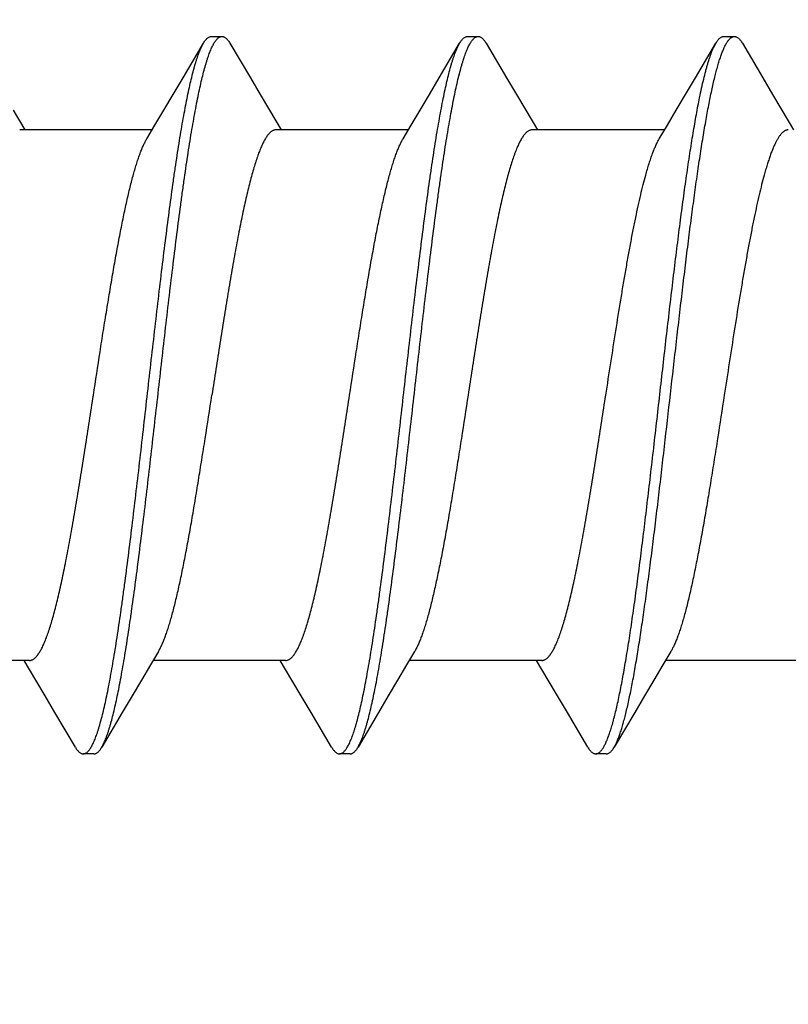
# Model space of a CAD drawing. Header units: feet. Extents: x -114 to 1432, y 355 to 669.
# Tile 47 of 197: x 125.386 to 125.793, y 485.836 to 486.357. Entities that reach past the tile are written whole.
import ezdxf

# ---------------------------------------------------------------- set-up
doc = ezdxf.new("R2010")
doc.units = ezdxf.units.FT
doc.header["$MEASUREMENT"] = 0
doc.layers.add('-HARDWARE', color=7, linetype='Continuous')
doc.layers.add('G-ANNO-DIM', color=2, linetype='Continuous')
doc.styles.add('Arial', font='arial.ttf')
doc.dimstyles.new('MS-16A', dxfattribs={"dimscale": 13, "dimtxt": 0.18, "dimasz": 0.18, "dimexe": 0.125, "dimexo": 0.0625, "dimgap": 0.03125, "dimtad": 1, "dimdec": 3, "dimzin": 3, "dimdsep": 46, "dimlunit": 4, "dimtxsty": 'Arial', "dimcen": 0.03125, "dimclrd": 2, "dimclre": 2, "dimclrt": 7, "dimadec": 1, "dimazin": 0, "dimtfac": 1, "dimtdec": 3, "dimtofl": 0, "dimtmove": 0, "dimatfit": 3, "dimfxl": 1, "dimtolj": 1, "dimtzin": 0, "dimarcsym": 0})

# ---------------------------------------------------------------- blocks, each defined once
blk = doc.blocks.new('*D655')
at = {"layer": 'Defpoints', "color": 0, "transparency": 16777216}
for p in [(126.3503, 494.15839), (116.84727, 446.15839), (126.3503, 446.15839)]:
    blk.add_point(p, dxfattribs=at)
at = {"layer": 'G-ANNO-DIM', "color": 2, "lineweight": -2, "transparency": 16777216}
for p, q in [((125.5378, 494.15839), (115.22227, 494.15839)), ((116.84727, 491.81839), (116.84727, 448.49839)), ((125.5378, 446.15839), (115.22227, 446.15839))]:
    blk.add_line(p, q, dxfattribs=at)
at = {"layer": 'G-ANNO-DIM', "color": 2, "transparency": 16777216}
for points in [[(116.45727, 491.81839), (117.23727, 491.81839), (116.84727, 494.15839)], [(116.45727, 448.49839), (117.23727, 448.49839), (116.84727, 446.15839)]]:
    blk.add_solid(points, dxfattribs=at)
at = {"layer": 'G-ANNO-DIM', "color": 7, "transparency": 16777216, "insert": (115.24628, 470.15839), "char_height": 2.34, "attachment_point": 5, "rotation": 90, "style": 'Arial'}
blk.add_mtext('\\A1;4\'-0"', dxfattribs=at)
blk = doc.blocks.new('2.5IN_LAGSCREW')
at = {"layer": '-HARDWARE', "color": 7}
for p, q in [((1219.12441, 512.07626), (1219.1188, 512.07626)), ((1219.13942, 512.05435), (1219.12861, 512.07268)), ((1219.26, 512.07626), (1219.25439, 512.07626)), ((1219.27501, 512.05435), (1219.2642, 512.07268)), ((1219.39559, 512.07626), (1219.38998, 512.07626)), ((1219.4106, 512.05435), (1219.39979, 512.07268)), ((1219.09363, 512.03719), (1219.08747, 512.02684)), ((1219.22922, 512.03719), (1219.22306, 512.02684)), ((1219.36481, 512.03719), (1219.35865, 512.02684)), ((1219.5004, 512.03719), (1219.49424, 512.02684)), ((1219.15574, 512.02684), (1219.22585, 512.02684)), ((1219.29133, 512.02684), (1219.36144, 512.02684)), ((1219.42692, 512.02684), (1219.49703, 512.02684)), ((1219.08515, 511.74617), (1219.15526, 511.74617)), ((1219.21735, 511.73578), (1219.22354, 511.74617)), ((1219.22074, 511.74617), (1219.29085, 511.74617)), ((1219.35294, 511.73578), (1219.35913, 511.74617)), ((1219.35633, 511.74617), (1219.42644, 511.74617)), ((1219.48853, 511.73578), (1219.49472, 511.74617)), ((1219.49192, 511.74617), (1219.56203, 511.74617)), ((1219.17157, 511.71869), (1219.1824, 511.70032)), ((1219.30715, 511.71869), (1219.31799, 511.70032)), ((1219.44274, 511.71869), (1219.45357, 511.70032)), ((1219.18659, 511.69674), (1219.19221, 511.69674)), ((1219.32218, 511.69674), (1219.3278, 511.69674)), ((1219.45777, 511.69674), (1219.46339, 511.69674))]:
    blk.add_line(p, q, dxfattribs=at)
for points in [[(1219.1146, 512.07268), (1219.10377, 512.05431), (1219.09859, 512.04555), (1219.09363, 512.03719)], [(1219.25019, 512.07268), (1219.23936, 512.05431), (1219.23418, 512.04555), (1219.22922, 512.03719)], [(1219.38578, 512.07268), (1219.37495, 512.05431), (1219.36977, 512.04555), (1219.36481, 512.03719)], [(1219.15856, 512.02211), (1219.15429, 512.02927), (1219.14956, 512.03723), (1219.1446, 512.04558), (1219.13942, 512.05435)], [(1219.29415, 512.02211), (1219.28988, 512.02927), (1219.28515, 512.03723), (1219.28019, 512.04558), (1219.27501, 512.05435)], [(1219.42974, 512.02211), (1219.42547, 512.02927), (1219.42074, 512.03723), (1219.41578, 512.04558), (1219.4106, 512.05435)], [(1219.15244, 511.75089), (1219.1567, 511.74376), (1219.16142, 511.73581), (1219.16638, 511.72745), (1219.17157, 511.71869)], [(1219.28803, 511.75089), (1219.29228, 511.74376), (1219.29701, 511.73581), (1219.30197, 511.72745), (1219.30715, 511.71869)], [(1219.42362, 511.75089), (1219.42787, 511.74376), (1219.4326, 511.73581), (1219.43756, 511.72745), (1219.44274, 511.71869)], [(1219.1964, 511.70032), (1219.20721, 511.71866), (1219.2124, 511.72742), (1219.21735, 511.73578)], [(1219.33199, 511.70032), (1219.3428, 511.71866), (1219.34799, 511.72742), (1219.35294, 511.73578)], [(1219.46758, 511.70032), (1219.47839, 511.71866), (1219.48358, 511.72742), (1219.48853, 511.73578)]]:
    blk.add_lwpolyline(points, dxfattribs=at)
for points, knots in [([(1219.1188, 512.07626), (1219.11871, 512.07626), (1219.11853, 512.07625), (1219.11827, 512.07621), (1219.11801, 512.07614), (1219.11765, 512.076), (1219.1172, 512.07576), (1219.11667, 512.07536), (1219.11615, 512.07485), (1219.11562, 512.07423), (1219.1151, 512.0735), (1219.11477, 512.07297), (1219.1146, 512.07268)], [0, 0, 0, 0, 0.045699, 0.091915, 0.13915, 0.18787, 0.29134, 0.405275, 0.531793, 0.672419, 0.828232, 1, 1, 1, 1]), ([(1219.13159, 512.04386), (1219.13133, 512.04514), (1219.13082, 512.04762), (1219.13002, 512.05121), (1219.12922, 512.05459), (1219.12842, 512.05773), (1219.12763, 512.06064), (1219.12683, 512.06331), (1219.12603, 512.06573), (1219.12535, 512.06759), (1219.12481, 512.06896), (1219.12441, 512.06989), (1219.12401, 512.07076), (1219.12361, 512.07157), (1219.12321, 512.07232), (1219.12281, 512.073), (1219.12241, 512.07362), (1219.12201, 512.07417), (1219.12161, 512.07466), (1219.12121, 512.07508), (1219.12081, 512.07544), (1219.12041, 512.07574), (1219.12001, 512.07597), (1219.11961, 512.07614), (1219.1192, 512.07624), (1219.11893, 512.07626), (1219.1188, 512.07626)], [0, 0, 0, 0, 0.108674, 0.211335, 0.307849, 0.398119, 0.48206, 0.559598, 0.630685, 0.695297, 0.725179, 0.753449, 0.780117, 0.805195, 0.828701, 0.850658, 0.871099, 0.890064, 0.907609, 0.923803, 0.93874, 0.952539, 0.965352, 0.977371, 0.988831, 1, 1, 1, 1]), ([(1219.12861, 512.07268), (1219.12844, 512.07297), (1219.12811, 512.0735), (1219.12759, 512.07423), (1219.12706, 512.07485), (1219.12654, 512.07536), (1219.12601, 512.07576), (1219.12556, 512.076), (1219.1252, 512.07614), (1219.12494, 512.07621), (1219.12468, 512.07625), (1219.1245, 512.07626), (1219.12441, 512.07626)], [0, 0, 0, 0, 0.171767, 0.327582, 0.468206, 0.594725, 0.708661, 0.812129, 0.86085, 0.908085, 0.954301, 1, 1, 1, 1]), ([(1219.13721, 512.04386), (1219.13686, 512.04556), (1219.13617, 512.04882), (1219.1351, 512.0535), (1219.13419, 512.05714), (1219.13346, 512.05984), (1219.13292, 512.06171), (1219.13239, 512.06347), (1219.13185, 512.06512), (1219.13131, 512.06665), (1219.13078, 512.06808), (1219.13024, 512.0694), (1219.1297, 512.0706), (1219.12917, 512.07168), (1219.1288, 512.07236), (1219.12861, 512.07268)], [0, 0, 0, 0, 0.172244, 0.331451, 0.477293, 0.545123, 0.609521, 0.670465, 0.727939, 0.781933, 0.832445, 0.879483, 0.923063, 0.963218, 1, 1, 1, 1]), ([(1219.25439, 512.07626), (1219.2543, 512.07626), (1219.25412, 512.07625), (1219.25386, 512.07621), (1219.2536, 512.07614), (1219.25324, 512.076), (1219.25279, 512.07576), (1219.25226, 512.07536), (1219.25174, 512.07485), (1219.25121, 512.07423), (1219.25069, 512.0735), (1219.25036, 512.07297), (1219.25019, 512.07268)], [0, 0, 0, 0, 0.045699, 0.091915, 0.13915, 0.187871, 0.29134, 0.405275, 0.531794, 0.672418, 0.828232, 1, 1, 1, 1]), ([(1219.31799, 511.70032), (1219.31781, 511.70062), (1219.31747, 511.70124), (1219.31697, 511.70223), (1219.31648, 511.70332), (1219.31598, 511.70451), (1219.31549, 511.70579), (1219.31499, 511.70717), (1219.31449, 511.70865), (1219.314, 511.71021), (1219.3135, 511.71188), (1219.31282, 511.71427), (1219.31198, 511.7175), (1219.31099, 511.72164), (1219.31, 511.72612), (1219.30901, 511.73095), (1219.30802, 511.73611), (1219.30703, 511.74159), (1219.30604, 511.74737), (1219.30504, 511.75345), (1219.30405, 511.75981), (1219.30306, 511.76644), (1219.30172, 511.77578), (1219.30004, 511.788), (1219.29807, 511.80328), (1219.29609, 511.81927), (1219.29411, 511.83582), (1219.29213, 511.8528), (1219.28949, 511.87588), (1219.28686, 511.89906), (1219.28422, 511.92212), (1219.28224, 511.93906), (1219.28026, 511.95555), (1219.27828, 511.97147), (1219.27661, 511.98429), (1219.27527, 511.99416), (1219.27428, 512.00124), (1219.27329, 512.00806), (1219.27229, 512.01463), (1219.2713, 512.02093), (1219.27031, 512.02695), (1219.26932, 512.03266), (1219.26833, 512.03807), (1219.26734, 512.04316), (1219.26635, 512.04791), (1219.26536, 512.05232), (1219.26437, 512.05638), (1219.26352, 512.05954), (1219.26285, 512.06188), (1219.26235, 512.0635), (1219.26185, 512.06503), (1219.26136, 512.06646), (1219.26086, 512.0678), (1219.26037, 512.06904), (1219.25987, 512.07018), (1219.25938, 512.07123), (1219.25888, 512.07218), (1219.25838, 512.07303), (1219.25789, 512.07378), (1219.25739, 512.07444), (1219.2569, 512.07499), (1219.2564, 512.07545), (1219.2559, 512.07581), (1219.2554, 512.07607), (1219.25489, 512.07622), (1219.25455, 512.07626), (1219.25439, 512.07626)], [0, 0, 0, 0, 0.002665, 0.005556, 0.008677, 0.012029, 0.015615, 0.019435, 0.023489, 0.027776, 0.032297, 0.037049, 0.047241, 0.05834, 0.070327, 0.083182, 0.09688, 0.111395, 0.126699, 0.142762, 0.159551, 0.177033, 0.195172, 0.233269, 0.273528, 0.315616, 0.359183, 0.403864, 0.449287, 0.540835, 0.586194, 0.630769, 0.674188, 0.716089, 0.756123, 0.775336, 0.793959, 0.811954, 0.829284, 0.845914, 0.86181, 0.87694, 0.891275, 0.904787, 0.917449, 0.92924, 0.940138, 0.950126, 0.954774, 0.959191, 0.963374, 0.967323, 0.971039, 0.97452, 0.977769, 0.980787, 0.983576, 0.986141, 0.988487, 0.990622, 0.992557, 0.994308, 0.995894, 0.997345, 0.998699, 1, 1, 1, 1]), ([(1219.2642, 512.07268), (1219.26403, 512.07297), (1219.2637, 512.0735), (1219.26318, 512.07423), (1219.26265, 512.07485), (1219.26213, 512.07536), (1219.2616, 512.07576), (1219.26115, 512.076), (1219.26079, 512.07614), (1219.26053, 512.07621), (1219.26026, 512.07625), (1219.26009, 512.07626), (1219.26, 512.07626)], [0, 0, 0, 0, 0.171768, 0.327582, 0.468207, 0.594726, 0.70866, 0.81213, 0.86085, 0.908085, 0.954301, 1, 1, 1, 1]), ([(1219.3278, 511.69674), (1219.32763, 511.69674), (1219.32729, 511.69678), (1219.32678, 511.69694), (1219.32628, 511.69719), (1219.32578, 511.69755), (1219.32529, 511.69801), (1219.32479, 511.69856), (1219.32429, 511.69922), (1219.3238, 511.69997), (1219.3233, 511.70082), (1219.32281, 511.70177), (1219.32231, 511.70282), (1219.32182, 511.70397), (1219.32132, 511.70521), (1219.32082, 511.70654), (1219.32033, 511.70798), (1219.31983, 511.7095), (1219.31934, 511.71112), (1219.31866, 511.71346), (1219.31782, 511.71662), (1219.31683, 511.72068), (1219.31584, 511.72509), (1219.31485, 511.72985), (1219.31385, 511.73493), (1219.31286, 511.74034), (1219.31187, 511.74606), (1219.31088, 511.75207), (1219.30989, 511.75837), (1219.3089, 511.76494), (1219.3079, 511.77177), (1219.30691, 511.77884), (1219.30557, 511.78871), (1219.3039, 511.80154), (1219.30192, 511.81745), (1219.29995, 511.83395), (1219.29797, 511.85089), (1219.29532, 511.87395), (1219.2927, 511.89712), (1219.29005, 511.9202), (1219.28807, 511.93718), (1219.28609, 511.95374), (1219.28412, 511.96972), (1219.28214, 511.985), (1219.28047, 511.99723), (1219.27912, 512.00656), (1219.27813, 512.01319), (1219.27714, 512.01955), (1219.27615, 512.02563), (1219.27515, 512.03141), (1219.27416, 512.03689), (1219.27317, 512.04205), (1219.27218, 512.04688), (1219.27119, 512.05137), (1219.2702, 512.05551), (1219.26936, 512.05873), (1219.26868, 512.06113), (1219.26819, 512.06279), (1219.26769, 512.06436), (1219.26719, 512.06583), (1219.2667, 512.06721), (1219.2662, 512.06849), (1219.26571, 512.06968), (1219.26521, 512.07077), (1219.26471, 512.07177), (1219.26437, 512.07239), (1219.2642, 512.07268)], [0, 0, 0, 0, 0.001301, 0.002655, 0.004106, 0.005692, 0.007443, 0.009378, 0.011513, 0.013859, 0.016424, 0.019213, 0.022231, 0.02548, 0.028961, 0.032677, 0.036626, 0.040809, 0.045226, 0.049874, 0.059862, 0.07076, 0.082551, 0.095213, 0.108725, 0.12306, 0.13819, 0.154086, 0.170716, 0.188046, 0.206041, 0.224664, 0.243877, 0.283911, 0.325812, 0.369231, 0.413806, 0.459165, 0.550713, 0.596136, 0.640817, 0.684384, 0.726472, 0.766731, 0.804828, 0.822967, 0.840449, 0.857238, 0.873301, 0.888605, 0.90312, 0.916818, 0.929673, 0.94166, 0.952759, 0.962951, 0.967703, 0.972224, 0.976511, 0.980565, 0.984385, 0.987971, 0.991323, 0.994444, 0.997335, 1, 1, 1, 1]), ([(1219.38998, 512.07626), (1219.38989, 512.07626), (1219.38971, 512.07625), (1219.38945, 512.07621), (1219.38919, 512.07614), (1219.38883, 512.076), (1219.38838, 512.07576), (1219.38785, 512.07536), (1219.38733, 512.07485), (1219.3868, 512.07423), (1219.38628, 512.0735), (1219.38595, 512.07297), (1219.38578, 512.07268)], [0, 0, 0, 0, 0.045699, 0.091916, 0.13915, 0.187871, 0.291339, 0.405276, 0.531793, 0.672419, 0.828233, 1, 1, 1, 1]), ([(1219.45357, 511.70032), (1219.4534, 511.70062), (1219.45306, 511.70124), (1219.45256, 511.70223), (1219.45207, 511.70332), (1219.45157, 511.70451), (1219.45107, 511.70579), (1219.45058, 511.70717), (1219.45008, 511.70865), (1219.44959, 511.71021), (1219.44909, 511.71188), (1219.44841, 511.71427), (1219.44757, 511.7175), (1219.44658, 511.72164), (1219.44559, 511.72612), (1219.4446, 511.73095), (1219.44361, 511.73611), (1219.44262, 511.74159), (1219.44163, 511.74737), (1219.44063, 511.75345), (1219.43964, 511.75981), (1219.43865, 511.76644), (1219.43731, 511.77578), (1219.43563, 511.788), (1219.43366, 511.80328), (1219.43168, 511.81927), (1219.4297, 511.83582), (1219.42772, 511.8528), (1219.42508, 511.87588), (1219.42245, 511.89906), (1219.41981, 511.92212), (1219.41783, 511.93906), (1219.41585, 511.95555), (1219.41387, 511.97147), (1219.4122, 511.98429), (1219.41086, 511.99416), (1219.40987, 512.00124), (1219.40888, 512.00806), (1219.40788, 512.01463), (1219.40689, 512.02093), (1219.4059, 512.02695), (1219.40491, 512.03266), (1219.40392, 512.03807), (1219.40293, 512.04316), (1219.40194, 512.04791), (1219.40095, 512.05232), (1219.39996, 512.05638), (1219.39911, 512.05954), (1219.39844, 512.06188), (1219.39794, 512.0635), (1219.39744, 512.06503), (1219.39695, 512.06646), (1219.39645, 512.0678), (1219.39596, 512.06904), (1219.39546, 512.07018), (1219.39496, 512.07123), (1219.39447, 512.07218), (1219.39397, 512.07303), (1219.39348, 512.07378), (1219.39298, 512.07444), (1219.39249, 512.07499), (1219.39199, 512.07545), (1219.39149, 512.07581), (1219.39099, 512.07607), (1219.39048, 512.07622), (1219.39014, 512.07626), (1219.38998, 512.07626)], [0, 0, 0, 0, 0.002665, 0.005556, 0.008677, 0.012029, 0.015615, 0.019435, 0.023489, 0.027776, 0.032297, 0.037049, 0.047241, 0.05834, 0.070327, 0.083182, 0.09688, 0.111395, 0.126699, 0.142762, 0.159551, 0.177033, 0.195172, 0.233269, 0.273528, 0.315616, 0.359183, 0.403864, 0.449287, 0.540835, 0.586194, 0.630769, 0.674188, 0.716089, 0.756123, 0.775336, 0.793959, 0.811954, 0.829284, 0.845914, 0.86181, 0.87694, 0.891275, 0.904787, 0.917449, 0.92924, 0.940138, 0.950126, 0.954774, 0.959191, 0.963374, 0.967323, 0.971039, 0.97452, 0.977769, 0.980787, 0.983576, 0.986141, 0.988487, 0.990622, 0.992557, 0.994308, 0.995894, 0.997345, 0.998699, 1, 1, 1, 1]), ([(1219.39979, 512.07268), (1219.39962, 512.07297), (1219.39929, 512.0735), (1219.39876, 512.07423), (1219.39824, 512.07485), (1219.39772, 512.07536), (1219.39719, 512.07576), (1219.39666, 512.07605), (1219.39621, 512.07619), (1219.39585, 512.07625), (1219.39568, 512.07626), (1219.39559, 512.07626)], [0, 0, 0, 0, 0.171787, 0.327618, 0.46826, 0.594792, 0.70874, 0.812221, 0.908074, 0.954296, 1, 1, 1, 1]), ([(1219.46339, 511.69674), (1219.46322, 511.69674), (1219.46288, 511.69678), (1219.46237, 511.69694), (1219.46187, 511.69719), (1219.46137, 511.69755), (1219.46088, 511.69801), (1219.46038, 511.69856), (1219.45988, 511.69922), (1219.45939, 511.69997), (1219.45889, 511.70082), (1219.4584, 511.70177), (1219.4579, 511.70282), (1219.45741, 511.70397), (1219.45691, 511.70521), (1219.45641, 511.70654), (1219.45592, 511.70798), (1219.45542, 511.7095), (1219.45493, 511.71112), (1219.45425, 511.71346), (1219.4534, 511.71662), (1219.45242, 511.72068), (1219.45143, 511.72509), (1219.45043, 511.72985), (1219.44944, 511.73493), (1219.44845, 511.74034), (1219.44746, 511.74606), (1219.44647, 511.75207), (1219.44548, 511.75837), (1219.44449, 511.76494), (1219.44349, 511.77177), (1219.4425, 511.77884), (1219.44116, 511.78871), (1219.43949, 511.80154), (1219.43751, 511.81745), (1219.43553, 511.83395), (1219.43356, 511.85089), (1219.43091, 511.87395), (1219.42829, 511.89712), (1219.42564, 511.9202), (1219.42366, 511.93718), (1219.42168, 511.95374), (1219.41971, 511.96972), (1219.41773, 511.985), (1219.41606, 511.99723), (1219.41471, 512.00656), (1219.41372, 512.01319), (1219.41273, 512.01955), (1219.41174, 512.02563), (1219.41074, 512.03141), (1219.40975, 512.03689), (1219.40876, 512.04205), (1219.40777, 512.04688), (1219.40678, 512.05137), (1219.40579, 512.05551), (1219.40495, 512.05873), (1219.40427, 512.06113), (1219.40378, 512.06279), (1219.40328, 512.06436), (1219.40278, 512.06583), (1219.40229, 512.06721), (1219.40179, 512.06849), (1219.4013, 512.06968), (1219.4008, 512.07077), (1219.4003, 512.07177), (1219.39996, 512.07239), (1219.39979, 512.07268)], [0, 0, 0, 0, 0.001301, 0.002655, 0.004106, 0.005692, 0.007443, 0.009378, 0.011513, 0.013859, 0.016424, 0.019213, 0.022231, 0.02548, 0.028961, 0.032677, 0.036626, 0.040809, 0.045226, 0.049874, 0.059862, 0.07076, 0.082551, 0.095213, 0.108725, 0.12306, 0.13819, 0.154086, 0.170716, 0.188046, 0.206041, 0.224664, 0.243877, 0.283911, 0.325812, 0.369231, 0.413806, 0.459165, 0.550713, 0.596136, 0.640817, 0.684384, 0.726472, 0.766731, 0.804828, 0.822967, 0.840449, 0.857238, 0.873301, 0.888605, 0.90312, 0.916818, 0.929673, 0.94166, 0.952759, 0.962951, 0.967703, 0.972224, 0.976511, 0.980565, 0.984385, 0.987971, 0.991323, 0.994444, 0.997335, 1, 1, 1, 1]), ([(1219.1824, 511.70032), (1219.18226, 511.70055), (1219.18199, 511.70104), (1219.18159, 511.70181), (1219.18119, 511.70264), (1219.1808, 511.70354), (1219.1804, 511.70449), (1219.17986, 511.70588), (1219.17918, 511.70778), (1219.17839, 511.71024), (1219.1776, 511.71294), (1219.17681, 511.71587), (1219.17602, 511.71903), (1219.17523, 511.72242), (1219.17444, 511.72603), (1219.17364, 511.72986), (1219.17285, 511.7339), (1219.17206, 511.73814), (1219.17127, 511.74259), (1219.17047, 511.74723), (1219.1694, 511.75379), (1219.16806, 511.76242), (1219.16648, 511.77328), (1219.1649, 511.78475), (1219.16331, 511.79677), (1219.16173, 511.80927), (1219.16015, 511.82219), (1219.15857, 511.83546), (1219.15644, 511.85364), (1219.15381, 511.87669), (1219.15118, 511.89982), (1219.14907, 511.91828), (1219.14748, 511.93192), (1219.1459, 511.94532), (1219.14432, 511.95839), (1219.14274, 511.97108), (1219.14115, 511.98331), (1219.13957, 511.99501), (1219.13799, 512.00613), (1219.13641, 512.01661), (1219.13507, 512.0249), (1219.13399, 512.03117), (1219.1332, 512.03558), (1219.13241, 512.03979), (1219.13187, 512.04253), (1219.13159, 512.04386)], [0, 0, 0, 0, 0.002329, 0.004816, 0.007464, 0.010275, 0.013249, 0.016387, 0.023158, 0.030586, 0.038671, 0.047405, 0.056782, 0.066792, 0.077425, 0.088669, 0.10051, 0.112935, 0.125927, 0.139471, 0.15355, 0.183238, 0.214838, 0.248184, 0.283101, 0.319405, 0.356903, 0.395396, 0.434679, 0.514773, 0.595477, 0.635519, 0.675069, 0.713917, 0.751854, 0.78868, 0.824198, 0.858222, 0.89057, 0.921074, 0.949576, 0.963029, 0.975928, 0.988258, 1, 1, 1, 1]), ([(1219.19221, 511.69674), (1219.19206, 511.69674), (1219.19177, 511.69677), (1219.19133, 511.69689), (1219.1909, 511.69708), (1219.19047, 511.69735), (1219.19004, 511.69769), (1219.18961, 511.6981), (1219.18918, 511.69859), (1219.18875, 511.69916), (1219.18832, 511.6998), (1219.18789, 511.70051), (1219.18746, 511.70129), (1219.18704, 511.70215), (1219.18661, 511.70308), (1219.18618, 511.70409), (1219.18575, 511.70516), (1219.18516, 511.70674), (1219.18443, 511.70888), (1219.18373, 511.71116), (1219.18317, 511.71311), (1219.18259, 511.71525), (1219.18186, 511.71808), (1219.18101, 511.72169), (1219.18015, 511.72556), (1219.17929, 511.72968), (1219.17843, 511.73405), (1219.17758, 511.73867), (1219.17672, 511.74351), (1219.17586, 511.74859), (1219.17469, 511.75578), (1219.17324, 511.76527), (1219.17153, 511.77723), (1219.16982, 511.78989), (1219.16811, 511.80315), (1219.1664, 511.81694), (1219.16469, 511.83118), (1219.16297, 511.84576), (1219.16068, 511.86564), (1219.1584, 511.88567), (1219.15612, 511.90573), (1219.15441, 511.92066), (1219.15269, 511.93537), (1219.15098, 511.94977), (1219.14927, 511.96377), (1219.14756, 511.97728), (1219.14584, 511.99021), (1219.14413, 512.00249), (1219.14269, 512.01227), (1219.14152, 512.01971), (1219.14066, 512.02498), (1219.1398, 512.03003), (1219.13895, 512.03485), (1219.13809, 512.03944), (1219.1375, 512.04242), (1219.13721, 512.04386)], [0, 0, 0, 0, 0.00122, 0.002477, 0.003803, 0.005228, 0.006775, 0.00846, 0.010299, 0.0123, 0.014472, 0.01682, 0.019349, 0.022062, 0.024962, 0.028049, 0.031326, 0.034792, 0.042293, 0.050553, 0.054966, 0.059566, 0.069322, 0.079813, 0.091024, 0.102941, 0.115547, 0.128826, 0.142757, 0.157321, 0.172494, 0.204582, 0.238823, 0.27501, 0.312917, 0.352311, 0.392945, 0.434566, 0.476915, 0.562732, 0.605662, 0.64825, 0.690228, 0.731333, 0.77131, 0.80991, 0.846891, 0.882026, 0.915098, 0.930797, 0.945905, 0.9604, 0.974261, 0.987468, 1, 1, 1, 1]), ([(1219.09026, 512.02684), (1219.0904, 512.02684), (1219.09067, 512.02682), (1219.09107, 512.02675), (1219.09147, 512.02663), (1219.09187, 512.02645), (1219.09227, 512.02624), (1219.09267, 512.02597), (1219.09307, 512.02566), (1219.09347, 512.02529), (1219.09387, 512.02488), (1219.09427, 512.02443), (1219.09467, 512.02392), (1219.09522, 512.02317), (1219.0959, 512.0221), (1219.0967, 512.02067), (1219.0975, 512.01906), (1219.09829, 512.01726), (1219.09909, 512.01529), (1219.09989, 512.01314), (1219.10069, 512.01081), (1219.10148, 512.00832), (1219.10228, 512.00566), (1219.1028, 512.00382), (1219.10306, 512.00288)], [0, 0, 0, 0, 0.014191, 0.028585, 0.043379, 0.05875, 0.07486, 0.091845, 0.109821, 0.128887, 0.149121, 0.17059, 0.193346, 0.217434, 0.269724, 0.327672, 0.391395, 0.460955, 0.536373, 0.617633, 0.704694, 0.797499, 0.895972, 1, 1, 1, 1]), ([(1219.22585, 512.02684), (1219.22603, 512.02684), (1219.22639, 512.02681), (1219.22692, 512.02668), (1219.22746, 512.02646), (1219.22799, 512.02616), (1219.22852, 512.02578), (1219.22905, 512.02531), (1219.22958, 512.02476), (1219.23011, 512.02413), (1219.23064, 512.02341), (1219.23117, 512.02262), (1219.2317, 512.02174), (1219.23223, 512.02078), (1219.23275, 512.01973), (1219.23328, 512.01861), (1219.23381, 512.01741), (1219.23434, 512.01613), (1219.23487, 512.01478), (1219.23559, 512.01282), (1219.23649, 512.01018), (1219.23755, 512.00679), (1219.2386, 512.0031), (1219.23966, 511.99914), (1219.24071, 511.9949), (1219.24177, 511.99041), (1219.24283, 511.98566), (1219.24388, 511.98067), (1219.24494, 511.97546), (1219.246, 511.97004), (1219.24706, 511.96441), (1219.24811, 511.95859), (1219.24954, 511.95051), (1219.25132, 511.94004), (1219.25343, 511.92711), (1219.25553, 511.91379), (1219.25764, 511.90021), (1219.25905, 511.89109), (1219.25975, 511.8865)], [0, 0, 0, 0, 0.003625, 0.007342, 0.011232, 0.015371, 0.019817, 0.02462, 0.029816, 0.035434, 0.041496, 0.048019, 0.055015, 0.062492, 0.070456, 0.078913, 0.087863, 0.097308, 0.107248, 0.117681, 0.140014, 0.164281, 0.190444, 0.218455, 0.24826, 0.279799, 0.313003, 0.347801, 0.384116, 0.421866, 0.460965, 0.501325, 0.542853, 0.629022, 0.718672, 0.810966, 0.905036, 1, 1, 1, 1]), ([(1219.36144, 512.02684), (1219.36162, 512.02684), (1219.36198, 512.02681), (1219.36251, 512.02668), (1219.36305, 512.02646), (1219.36358, 512.02616), (1219.36411, 512.02578), (1219.36464, 512.02531), (1219.36517, 512.02476), (1219.3657, 512.02413), (1219.36623, 512.02341), (1219.36676, 512.02262), (1219.36729, 512.02174), (1219.36782, 512.02078), (1219.36834, 512.01973), (1219.36887, 512.01861), (1219.3694, 512.01741), (1219.36993, 512.01613), (1219.37046, 512.01478), (1219.37118, 512.01282), (1219.37208, 512.01018), (1219.37313, 512.00679), (1219.37419, 512.0031), (1219.37525, 511.99914), (1219.3763, 511.9949), (1219.37736, 511.99041), (1219.37842, 511.98566), (1219.37947, 511.98067), (1219.38053, 511.97546), (1219.38159, 511.97004), (1219.38265, 511.96441), (1219.3837, 511.95859), (1219.38513, 511.95051), (1219.38691, 511.94004), (1219.38902, 511.92711), (1219.39112, 511.91379), (1219.39323, 511.90021), (1219.39464, 511.89109), (1219.39534, 511.8865)], [0, 0, 0, 0, 0.003625, 0.007342, 0.011232, 0.015371, 0.019817, 0.02462, 0.029816, 0.035434, 0.041496, 0.048019, 0.055015, 0.062492, 0.070456, 0.078913, 0.087863, 0.097308, 0.107248, 0.117681, 0.140014, 0.164281, 0.190444, 0.218455, 0.24826, 0.279799, 0.313003, 0.347801, 0.384116, 0.421866, 0.460965, 0.501325, 0.542853, 0.629022, 0.718672, 0.810966, 0.905036, 1, 1, 1, 1]), ([(1219.16574, 512.00288), (1219.16545, 512.00393), (1219.16487, 512.00598), (1219.16398, 512.00893), (1219.16308, 512.01167), (1219.16219, 512.0142), (1219.16129, 512.0165), (1219.1604, 512.01858), (1219.15951, 512.02044), (1219.15888, 512.02158), (1219.15856, 512.02211)], [0, 0, 0, 0, 0.159606, 0.309591, 0.449752, 0.579953, 0.700096, 0.810126, 0.910061, 1, 1, 1, 1]), ([(1219.32243, 511.8865), (1219.32126, 511.89413), (1219.31951, 511.90551), (1219.31715, 511.92057), (1219.31539, 511.93156), (1219.31363, 511.94226), (1219.31186, 511.95258), (1219.3101, 511.96246), (1219.30835, 511.97183), (1219.30686, 511.97929), (1219.30566, 511.98496), (1219.30478, 511.98896), (1219.30389, 511.9928), (1219.30301, 511.99646), (1219.30213, 511.99993), (1219.30125, 512.00322), (1219.30037, 512.0063), (1219.29948, 512.00919), (1219.2986, 512.01187), (1219.29772, 512.01435), (1219.29684, 512.0166), (1219.29596, 512.01864), (1219.29508, 512.02047), (1219.29446, 512.02159), (1219.29415, 512.02211)], [0, 0, 0, 0, 0.166713, 0.248705, 0.329069, 0.407282, 0.482834, 0.555238, 0.624027, 0.688765, 0.719486, 0.749045, 0.777396, 0.804498, 0.830311, 0.854798, 0.877927, 0.899668, 0.919997, 0.938894, 0.956344, 0.972342, 0.986889, 1, 1, 1, 1]), ([(1219.45802, 511.8865), (1219.45685, 511.89413), (1219.4551, 511.90551), (1219.45274, 511.92057), (1219.45098, 511.93156), (1219.44921, 511.94226), (1219.44745, 511.95258), (1219.44569, 511.96246), (1219.44393, 511.97183), (1219.44244, 511.97929), (1219.44125, 511.98496), (1219.44036, 511.98896), (1219.43948, 511.9928), (1219.4386, 511.99646), (1219.43772, 511.99993), (1219.43684, 512.00322), (1219.43596, 512.0063), (1219.43507, 512.00919), (1219.43419, 512.01187), (1219.43331, 512.01435), (1219.43243, 512.0166), (1219.43155, 512.01864), (1219.43067, 512.02047), (1219.43005, 512.02159), (1219.42974, 512.02211)], [0, 0, 0, 0, 0.166713, 0.248705, 0.329069, 0.407282, 0.482834, 0.555238, 0.624027, 0.688765, 0.719486, 0.749045, 0.777396, 0.804498, 0.830311, 0.854798, 0.877927, 0.899668, 0.919997, 0.938894, 0.956344, 0.972342, 0.986889, 1, 1, 1, 1]), ([(1219.10306, 512.00288), (1219.10352, 512.00121), (1219.10443, 511.99774), (1219.10574, 511.99233), (1219.10706, 511.98651), (1219.10837, 511.98033), (1219.10969, 511.97379), (1219.111, 511.96693), (1219.11232, 511.95977), (1219.11363, 511.95233), (1219.11495, 511.94465), (1219.11672, 511.93401), (1219.11892, 511.9203), (1219.12154, 511.90353), (1219.12328, 511.89221), (1219.12416, 511.8865)], [0, 0, 0, 0, 0.043759, 0.090925, 0.141346, 0.194853, 0.251261, 0.310376, 0.371988, 0.435878, 0.501816, 0.569566, 0.709513, 0.853691, 1, 1, 1, 1]), ([(1219.18684, 511.8865), (1219.18597, 511.89221), (1219.18422, 511.90353), (1219.18161, 511.9203), (1219.1794, 511.93401), (1219.17763, 511.94465), (1219.17631, 511.95233), (1219.175, 511.95977), (1219.17368, 511.96693), (1219.17237, 511.97379), (1219.17105, 511.98033), (1219.16974, 511.98651), (1219.16842, 511.99233), (1219.16711, 511.99774), (1219.1662, 512.00121), (1219.16574, 512.00288)], [0, 0, 0, 0, 0.146309, 0.290487, 0.430434, 0.498184, 0.564122, 0.628012, 0.689624, 0.748739, 0.805147, 0.858654, 0.909075, 0.956241, 1, 1, 1, 1]), ([(1219.12416, 511.8865), (1219.12533, 511.87887), (1219.12708, 511.86749), (1219.12945, 511.85244), (1219.13121, 511.84144), (1219.13297, 511.83074), (1219.13473, 511.82042), (1219.13649, 511.81054), (1219.13825, 511.80117), (1219.13974, 511.79371), (1219.14094, 511.78805), (1219.14182, 511.78404), (1219.1427, 511.7802), (1219.14358, 511.77655), (1219.14446, 511.77307), (1219.14535, 511.76979), (1219.14623, 511.7667), (1219.14711, 511.76381), (1219.14799, 511.76113), (1219.14887, 511.75866), (1219.14975, 511.7564), (1219.15063, 511.75436), (1219.15151, 511.75254), (1219.15213, 511.75141), (1219.15244, 511.75089)], [0, 0, 0, 0, 0.166713, 0.248705, 0.329069, 0.407282, 0.482834, 0.555238, 0.624027, 0.688765, 0.719486, 0.749045, 0.777396, 0.804498, 0.830311, 0.854798, 0.877927, 0.899668, 0.919997, 0.938894, 0.956344, 0.972342, 0.986889, 1, 1, 1, 1]), ([(1219.22074, 511.74617), (1219.22056, 511.74617), (1219.2202, 511.7462), (1219.21967, 511.74633), (1219.21913, 511.74654), (1219.2186, 511.74684), (1219.21807, 511.74722), (1219.21754, 511.74769), (1219.21701, 511.74824), (1219.21648, 511.74887), (1219.21595, 511.74959), (1219.21543, 511.75039), (1219.2149, 511.75127), (1219.21437, 511.75223), (1219.21384, 511.75327), (1219.21331, 511.75439), (1219.21278, 511.75559), (1219.21225, 511.75687), (1219.21172, 511.75823), (1219.211, 511.76018), (1219.2101, 511.76282), (1219.20905, 511.76622), (1219.20799, 511.7699), (1219.20694, 511.77387), (1219.20588, 511.7781), (1219.20482, 511.7826), (1219.20377, 511.78734), (1219.20271, 511.79233), (1219.20165, 511.79754), (1219.20059, 511.80297), (1219.19954, 511.8086), (1219.19848, 511.81441), (1219.19705, 511.82249), (1219.19528, 511.83296), (1219.19317, 511.84589), (1219.19106, 511.85921), (1219.18895, 511.87279), (1219.18755, 511.88192), (1219.18684, 511.8865)], [0, 0, 0, 0, 0.003625, 0.007342, 0.011232, 0.015371, 0.019817, 0.02462, 0.029816, 0.035434, 0.041496, 0.048019, 0.055015, 0.062492, 0.070456, 0.078913, 0.087863, 0.097308, 0.107248, 0.117681, 0.140014, 0.164281, 0.190444, 0.218455, 0.24826, 0.279799, 0.313003, 0.347801, 0.384116, 0.421866, 0.460966, 0.501325, 0.542853, 0.629022, 0.718672, 0.810966, 0.905036, 1, 1, 1, 1]), ([(1219.25975, 511.8865), (1219.26092, 511.87887), (1219.26267, 511.86749), (1219.26504, 511.85244), (1219.2668, 511.84144), (1219.26856, 511.83074), (1219.27032, 511.82042), (1219.27208, 511.81054), (1219.27384, 511.80117), (1219.27533, 511.79371), (1219.27653, 511.78805), (1219.27741, 511.78404), (1219.27829, 511.7802), (1219.27917, 511.77655), (1219.28005, 511.77307), (1219.28094, 511.76979), (1219.28182, 511.7667), (1219.2827, 511.76381), (1219.28358, 511.76113), (1219.28446, 511.75866), (1219.28534, 511.7564), (1219.28622, 511.75436), (1219.2871, 511.75254), (1219.28772, 511.75141), (1219.28803, 511.75089)], [0, 0, 0, 0, 0.166713, 0.248705, 0.329069, 0.407282, 0.482834, 0.555238, 0.624027, 0.688765, 0.719486, 0.749045, 0.777396, 0.804498, 0.830311, 0.854798, 0.877927, 0.899668, 0.919997, 0.938894, 0.956344, 0.972342, 0.986889, 1, 1, 1, 1]), ([(1219.35633, 511.74617), (1219.35615, 511.74617), (1219.35579, 511.7462), (1219.35526, 511.74633), (1219.35472, 511.74654), (1219.35419, 511.74684), (1219.35366, 511.74722), (1219.35313, 511.74769), (1219.3526, 511.74824), (1219.35207, 511.74887), (1219.35154, 511.74959), (1219.35101, 511.75039), (1219.35049, 511.75127), (1219.34996, 511.75223), (1219.34943, 511.75327), (1219.3489, 511.75439), (1219.34837, 511.75559), (1219.34784, 511.75687), (1219.34731, 511.75823), (1219.34659, 511.76018), (1219.34569, 511.76282), (1219.34464, 511.76622), (1219.34358, 511.7699), (1219.34253, 511.77387), (1219.34147, 511.7781), (1219.34041, 511.7826), (1219.33936, 511.78734), (1219.3383, 511.79233), (1219.33724, 511.79754), (1219.33618, 511.80297), (1219.33513, 511.8086), (1219.33407, 511.81441), (1219.33264, 511.82249), (1219.33086, 511.83296), (1219.32876, 511.84589), (1219.32665, 511.85921), (1219.32454, 511.87279), (1219.32314, 511.88192), (1219.32243, 511.8865)], [0, 0, 0, 0, 0.003625, 0.007342, 0.011232, 0.015371, 0.019817, 0.02462, 0.029816, 0.035434, 0.041496, 0.048019, 0.055015, 0.062492, 0.070456, 0.078913, 0.087863, 0.097308, 0.107248, 0.117681, 0.140014, 0.164281, 0.190444, 0.218455, 0.24826, 0.279799, 0.313003, 0.347801, 0.384116, 0.421866, 0.460966, 0.501325, 0.542853, 0.629022, 0.718672, 0.810966, 0.905036, 1, 1, 1, 1]), ([(1219.42362, 511.75089), (1219.42331, 511.75141), (1219.42269, 511.75254), (1219.42181, 511.75436), (1219.42093, 511.7564), (1219.42005, 511.75866), (1219.41917, 511.76113), (1219.41829, 511.76381), (1219.41741, 511.7667), (1219.41653, 511.76979), (1219.41564, 511.77307), (1219.41476, 511.77655), (1219.41388, 511.7802), (1219.413, 511.78404), (1219.41211, 511.78805), (1219.41092, 511.79371), (1219.40943, 511.80117), (1219.40767, 511.81054), (1219.40591, 511.82042), (1219.40415, 511.83074), (1219.40239, 511.84144), (1219.40063, 511.85244), (1219.39826, 511.86749), (1219.39651, 511.87887), (1219.39534, 511.8865)], [0, 0, 0, 0, 0.013111, 0.027658, 0.043656, 0.061106, 0.080003, 0.100332, 0.122073, 0.145202, 0.169689, 0.195502, 0.222604, 0.250955, 0.280514, 0.311235, 0.375973, 0.444762, 0.517166, 0.592718, 0.670931, 0.751295, 0.833287, 1, 1, 1, 1]), ([(1219.49192, 511.74617), (1219.49174, 511.74617), (1219.49138, 511.7462), (1219.49085, 511.74633), (1219.49031, 511.74654), (1219.48978, 511.74684), (1219.48925, 511.74722), (1219.48872, 511.74769), (1219.48819, 511.74824), (1219.48766, 511.74887), (1219.48713, 511.74959), (1219.4866, 511.75039), (1219.48608, 511.75127), (1219.48555, 511.75223), (1219.48502, 511.75327), (1219.48449, 511.75439), (1219.48396, 511.75559), (1219.48343, 511.75687), (1219.4829, 511.75823), (1219.48218, 511.76018), (1219.48128, 511.76282), (1219.48023, 511.76622), (1219.47917, 511.7699), (1219.47812, 511.77387), (1219.47706, 511.7781), (1219.476, 511.7826), (1219.47495, 511.78734), (1219.47389, 511.79233), (1219.47283, 511.79754), (1219.47177, 511.80297), (1219.47072, 511.8086), (1219.46966, 511.81441), (1219.46823, 511.82249), (1219.46645, 511.83296), (1219.46435, 511.84589), (1219.46224, 511.85921), (1219.46013, 511.87279), (1219.45873, 511.88192), (1219.45802, 511.8865)], [0, 0, 0, 0, 0.003625, 0.007342, 0.011232, 0.015371, 0.019817, 0.02462, 0.029816, 0.035434, 0.041496, 0.048019, 0.055015, 0.062492, 0.070456, 0.078913, 0.087863, 0.097308, 0.107248, 0.117681, 0.140014, 0.164281, 0.190444, 0.218455, 0.24826, 0.279799, 0.313003, 0.347801, 0.384116, 0.421866, 0.460966, 0.501325, 0.542853, 0.629022, 0.718672, 0.810966, 0.905036, 1, 1, 1, 1]), ([(1219.18659, 511.69674), (1219.1865, 511.69674), (1219.18633, 511.69675), (1219.18607, 511.6968), (1219.1858, 511.69687), (1219.18544, 511.697), (1219.18499, 511.69725), (1219.18447, 511.69765), (1219.18394, 511.69816), (1219.18342, 511.69878), (1219.18289, 511.6995), (1219.18256, 511.70004), (1219.1824, 511.70032)], [0, 0, 0, 0, 0.045699, 0.091916, 0.13915, 0.187871, 0.291339, 0.405276, 0.531793, 0.672419, 0.828233, 1, 1, 1, 1]), ([(1219.1964, 511.70032), (1219.19624, 511.70004), (1219.1959, 511.6995), (1219.19538, 511.69878), (1219.19486, 511.69816), (1219.19433, 511.69765), (1219.19381, 511.69725), (1219.19328, 511.69696), (1219.19283, 511.69681), (1219.19247, 511.69675), (1219.19229, 511.69674), (1219.19221, 511.69674)], [0, 0, 0, 0, 0.171786, 0.327618, 0.46826, 0.594791, 0.70874, 0.812221, 0.908074, 0.954296, 1, 1, 1, 1]), ([(1219.32218, 511.69674), (1219.32209, 511.69674), (1219.32192, 511.69675), (1219.32165, 511.6968), (1219.32139, 511.69687), (1219.32103, 511.697), (1219.32058, 511.69725), (1219.32006, 511.69765), (1219.31953, 511.69816), (1219.31901, 511.69878), (1219.31848, 511.6995), (1219.31815, 511.70004), (1219.31799, 511.70032)], [0, 0, 0, 0, 0.045699, 0.091916, 0.13915, 0.18787, 0.29134, 0.405275, 0.531793, 0.672419, 0.828232, 1, 1, 1, 1]), ([(1219.33199, 511.70032), (1219.33183, 511.70004), (1219.33149, 511.6995), (1219.33097, 511.69878), (1219.33045, 511.69816), (1219.32992, 511.69765), (1219.32939, 511.69725), (1219.32894, 511.697), (1219.32859, 511.69687), (1219.32832, 511.6968), (1219.32806, 511.69675), (1219.32788, 511.69674), (1219.3278, 511.69674)], [0, 0, 0, 0, 0.171767, 0.327582, 0.468206, 0.594725, 0.708661, 0.812129, 0.86085, 0.908084, 0.954301, 1, 1, 1, 1]), ([(1219.45777, 511.69674), (1219.45768, 511.69674), (1219.45751, 511.69675), (1219.45724, 511.6968), (1219.45698, 511.69687), (1219.45662, 511.697), (1219.45617, 511.69725), (1219.45565, 511.69765), (1219.45512, 511.69816), (1219.4546, 511.69878), (1219.45407, 511.6995), (1219.45374, 511.70004), (1219.45357, 511.70032)], [0, 0, 0, 0, 0.045699, 0.091915, 0.13915, 0.187871, 0.29134, 0.405274, 0.531793, 0.672418, 0.828232, 1, 1, 1, 1]), ([(1219.46758, 511.70032), (1219.46742, 511.70004), (1219.46708, 511.6995), (1219.46656, 511.69878), (1219.46604, 511.69816), (1219.46551, 511.69765), (1219.46498, 511.69725), (1219.46453, 511.697), (1219.46418, 511.69687), (1219.46391, 511.6968), (1219.46365, 511.69675), (1219.46347, 511.69674), (1219.46339, 511.69674)], [0, 0, 0, 0, 0.171768, 0.327582, 0.468207, 0.594726, 0.70866, 0.812129, 0.86085, 0.908085, 0.954301, 1, 1, 1, 1])]:
    blk.add_open_spline(points, degree=3, knots=knots, dxfattribs=at)

msp = doc.modelspace()

# ---------------------------------------------------------------- block references
at = {"layer": '-HARDWARE', "xscale": -1}
msp.add_blockref('2.5IN_LAGSCREW', (1344.88292, -25.72811), dxfattribs=at)

# ---------------------------------------------------------------- dimensions: what is measured, and where the dimension line sits
at = {"layer": 'G-ANNO-DIM'}
dim = msp.add_linear_dim(base=(116.84727, 446.15839), p1=(126.3503, 494.15839), p2=(126.3503, 446.15839), angle=90, dimstyle='MS-16A', dxfattribs=at)
dim.commit()
dim.dimension.update_dxf_attribs({"geometry": '*D655', "text_midpoint": (116.84727, 470.15839), "dimtype": 160})

doc.saveas('drawing.dxf')
